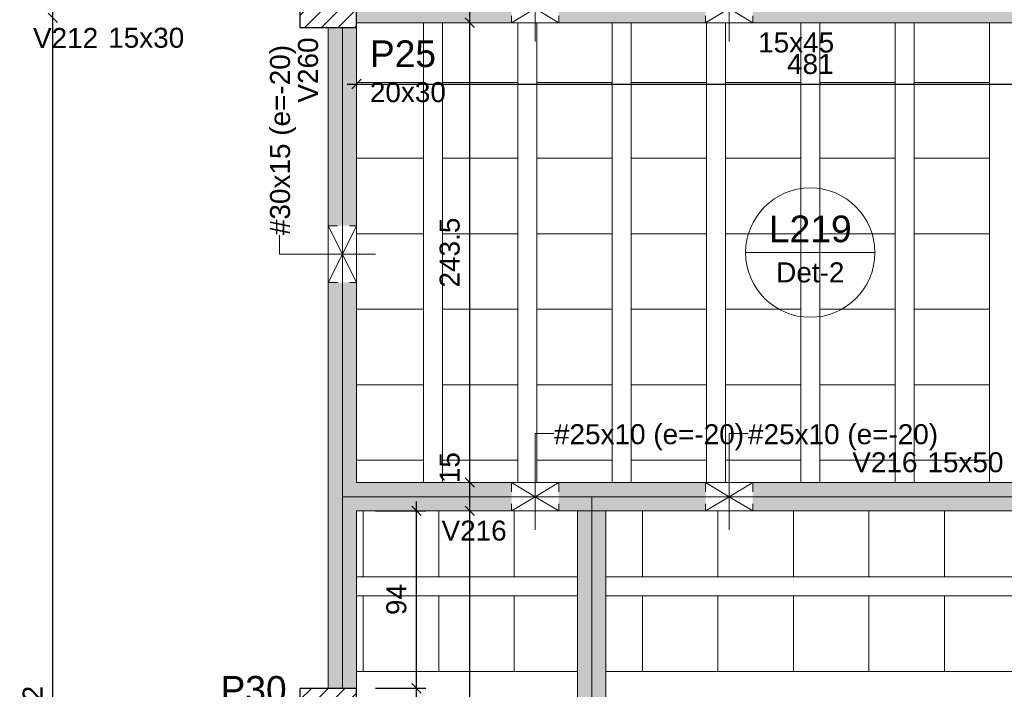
# Model space of a CAD drawing. Header units: millimetres. Extents: x 0 to 119, y 0 to 84.
# Tile 36 of 42: x 67 to 77, y 53 to 60. Entities that reach past the tile are written whole.
import ezdxf

# ---------------------------------------------------------------- set-up
doc = ezdxf.new("R2010")
doc.units = ezdxf.units.MM
doc.header["$MEASUREMENT"] = 0
doc.linetypes.add('DOT', pattern=[0.635, 0, -0.635])
doc.linetypes.add('NULL', pattern=[0])
doc.layers.get('0').update_dxf_attribs({"lineweight": 18})
for name, color, linetype, lineweight in [('FO-Aberturas', 7, 'Continuous', 5), ('FO-Cotas', 5, 'Continuous', 5), ('FO-Eixos', 5, 'Continuous', 5), ('FO-Hachura pilar que passa', 19, 'Continuous', 5), ('FO-Hachura viga', 43, 'Continuous', 5), ('FO-Hachuras das lajes', 1, 'Continuous', 20), ('FO-Pilares', 4, 'Continuous', 30), ('FO-Textos das lajes', 3, 'Continuous', 20), ('FO-Textos das vigas', 7, 'Continuous', 5), ('FO-Textos dos pilares', 7, 'Continuous', 5), ('FO-Vigas', 1, 'Continuous', 20)]:
    doc.layers.add(name, color=color, linetype=linetype, lineweight=lineweight)
doc.styles.add('Arial', font='txt')
doc.dimstyles.new('UM_50.000000', dxfattribs={"dimtxt": 0.18, "dimasz": 0.1, "dimexe": 0.1, "dimexo": 0.2, "dimgap": 0, "dimtad": 1, "dimtih": 1, "dimtoh": 1, "dimdec": 1, "dimlfac": 50, "dimzin": 0, "dimdsep": 46, "dimtxsty": 'Standard', "dimcen": 0.09, "dimdle": 0.1, "dimadec": 1, "dimazin": 2, "dimtfac": 1, "dimtdec": 4, "dimtofl": 0, "dimtmove": 0, "dimatfit": 3, "dimfxl": 1, "dimtolj": 1, "dimarcsym": 0})

# ---------------------------------------------------------------- blocks, each defined once
blk = doc.blocks.new('_Oblique')
at = {"color": 0, "linetype": 'ByBlock', "lineweight": -2}
blk.add_line((-0.5, -0.5), (0.5, 0.5), dxfattribs=at)
blk = doc.blocks.new('*D122')
at = {"layer": 'Defpoints', "color": 0}
for p in [(70.317, 59.269), (79.937, 59.269), (79.937, 59.269)]:
    blk.add_point(p, dxfattribs=at)
at = {"layer": 'FO-Cotas', "color": 0, "lineweight": -2}
blk.add_line((70.217, 59.269), (80.037, 59.269), dxfattribs=at)
at = {"layer": 'FO-Cotas', "color": 0, "lineweight": -2, "xscale": 0.1, "yscale": 0.1, "zscale": 0.1, "rotation": 180}
blk.add_blockref('_Oblique', (70.317, 59.269), dxfattribs=at)
at = {"layer": 'FO-Cotas', "color": 0, "lineweight": -2, "xscale": 0.1, "yscale": 0.1, "zscale": 0.1}
blk.add_blockref('_Oblique', (79.937, 59.269), dxfattribs=at)
at = {"layer": 'FO-Cotas', "color": 7, "insert": (75.127, 59.48), "char_height": 0.2118, "attachment_point": 5, "rotation": 0.0057, "style": 'Arial'}
blk.add_mtext('\\A1;481', dxfattribs=at)
blk = doc.blocks.new('*D217')
at = {"layer": 'Defpoints', "color": 0}
for p in [(67.097, 59.969), (67.097, 59.969), (67.097, 45.329)]:
    blk.add_point(p, dxfattribs=at)
at = {"layer": 'FO-Cotas', "color": 0, "lineweight": -2}
blk.add_line((67.097, 45.229), (67.097, 60.069), dxfattribs=at)
at = {"layer": 'FO-Cotas', "color": 0, "lineweight": -2, "xscale": 0.1, "yscale": 0.1, "zscale": 0.1}
for p, rotation in [((67.097, 59.969), 90), ((67.097, 45.329), 270)]:
    blk.add_blockref('_Oblique', p, dxfattribs=dict(at, rotation=rotation))
at = {"layer": 'FO-Cotas', "color": 7, "insert": (66.885, 52.649), "char_height": 0.2118, "attachment_point": 5, "rotation": 90, "style": 'Arial'}
blk.add_mtext('\\A1;732', dxfattribs=at)
blk = doc.blocks.new('*D218')
at = {"layer": 'Defpoints', "color": 0}
for p in [(67.097, 60.269), (67.097, 60.269), (67.097, 59.969)]:
    blk.add_point(p, dxfattribs=at)
at = {"layer": 'FO-Cotas', "color": 0, "lineweight": -2}
blk.add_line((67.097, 59.869), (67.097, 60.369), dxfattribs=at)
at = {"layer": 'FO-Cotas', "color": 0, "lineweight": -2, "xscale": 0.1, "yscale": 0.1, "zscale": 0.1}
for p, rotation in [((67.097, 60.269), 90), ((67.097, 59.969), 270)]:
    blk.add_blockref('_Oblique', p, dxfattribs=dict(at, rotation=rotation))
at = {"layer": 'FO-Cotas', "color": 7, "insert": (66.885, 60.426), "char_height": 0.2118, "attachment_point": 5, "rotation": 90, "style": 'Arial'}
blk.add_mtext('\\A1;15', dxfattribs=at)
blk = doc.blocks.new('*D229')
at = {"layer": 'Defpoints', "color": 0}
for p in [(71.517, 54.749), (71.517, 54.749), (71.517, 44.949)]:
    blk.add_point(p, dxfattribs=at)
at = {"layer": 'FO-Cotas', "color": 0, "lineweight": -2}
blk.add_line((71.517, 44.849), (71.517, 54.849), dxfattribs=at)
at = {"layer": 'FO-Cotas', "color": 0, "lineweight": -2, "xscale": 0.1, "yscale": 0.1, "zscale": 0.1}
for p, rotation in [((71.517, 54.749), 90), ((71.517, 44.949), 270)]:
    blk.add_blockref('_Oblique', p, dxfattribs=dict(at, rotation=rotation))
at = {"layer": 'FO-Cotas', "color": 7, "insert": (71.305, 49.849), "char_height": 0.2118, "attachment_point": 5, "rotation": 90, "style": 'Arial'}
blk.add_mtext('\\A1;490', dxfattribs=at)
blk = doc.blocks.new('*D230')
at = {"layer": 'Defpoints', "color": 0}
for p in [(71.517, 55.049), (71.517, 55.049), (71.517, 54.749)]:
    blk.add_point(p, dxfattribs=at)
at = {"layer": 'FO-Cotas', "color": 0, "lineweight": -2}
blk.add_line((71.517, 54.649), (71.517, 55.149), dxfattribs=at)
at = {"layer": 'FO-Cotas', "color": 0, "lineweight": -2, "xscale": 0.1, "yscale": 0.1, "zscale": 0.1}
for p, rotation in [((71.517, 55.049), 90), ((71.517, 54.749), 270)]:
    blk.add_blockref('_Oblique', p, dxfattribs=dict(at, rotation=rotation))
at = {"layer": 'FO-Cotas', "color": 7, "insert": (71.305, 55.206), "char_height": 0.2118, "attachment_point": 5, "rotation": 90, "style": 'Arial'}
blk.add_mtext('\\A1;15', dxfattribs=at)
blk = doc.blocks.new('*D231')
at = {"layer": 'Defpoints', "color": 0}
for p in [(71.517, 59.919), (71.517, 59.919), (71.517, 55.049)]:
    blk.add_point(p, dxfattribs=at)
at = {"layer": 'FO-Cotas', "color": 0, "lineweight": -2}
blk.add_line((71.517, 54.949), (71.517, 60.019), dxfattribs=at)
at = {"layer": 'FO-Cotas', "color": 0, "lineweight": -2, "xscale": 0.1, "yscale": 0.1, "zscale": 0.1}
for p, rotation in [((71.517, 59.919), 90), ((71.517, 55.049), 270)]:
    blk.add_blockref('_Oblique', p, dxfattribs=dict(at, rotation=rotation))
at = {"layer": 'FO-Cotas', "color": 7, "insert": (71.305, 57.484), "char_height": 0.2118, "attachment_point": 5, "rotation": 90, "style": 'Arial'}
blk.add_mtext('\\A1;243.5', dxfattribs=at)
blk = doc.blocks.new('*D232')
at = {"layer": 'Defpoints', "color": 0}
for p in [(71.517, 60.219), (71.517, 60.219), (71.517, 59.919)]:
    blk.add_point(p, dxfattribs=at)
at = {"layer": 'FO-Cotas', "color": 0, "lineweight": -2}
blk.add_line((71.517, 59.819), (71.517, 60.319), dxfattribs=at)
at = {"layer": 'FO-Cotas', "color": 0, "lineweight": -2, "xscale": 0.1, "yscale": 0.1, "zscale": 0.1}
for p, rotation in [((71.517, 60.219), 90), ((71.517, 59.919), 270)]:
    blk.add_blockref('_Oblique', p, dxfattribs=dict(at, rotation=rotation))
at = {"layer": 'FO-Cotas', "color": 7, "insert": (71.305, 60.376), "char_height": 0.2118, "attachment_point": 5, "rotation": 90, "style": 'Arial'}
blk.add_mtext('\\A1;15', dxfattribs=at)
blk = doc.blocks.new('*D259')
at = {"layer": 'Defpoints', "color": 0}
for p in [(70.317, 54.749), (70.952, 54.749), (70.317, 52.869)]:
    blk.add_point(p, dxfattribs=at)
at = {"layer": 'FO-Cotas', "color": 0, "lineweight": -2}
for p, q in [((70.952, 52.769), (70.952, 54.849)), ((70.517, 54.749), (71.052, 54.749)), ((70.517, 52.869), (71.052, 52.869))]:
    blk.add_line(p, q, dxfattribs=at)
at = {"layer": 'FO-Cotas', "color": 0, "lineweight": -2, "xscale": 0.1, "yscale": 0.1, "zscale": 0.1}
for p, rotation in [((70.952, 54.749), 90), ((70.952, 52.869), 270)]:
    blk.add_blockref('_Oblique', p, dxfattribs=dict(at, rotation=rotation))
at = {"layer": 'FO-Cotas', "color": 7, "insert": (70.74, 53.809), "char_height": 0.2118, "attachment_point": 5, "rotation": 90, "style": 'Arial'}
blk.add_mtext('\\A1;94', dxfattribs=at)

msp = doc.modelspace()

# ---------------------------------------------------------------- hatches: boundary and pattern name
at = {"layer": 'FO-Hachura pilar que passa', "linetype": 'Continuous'}
h = msp.add_hatch(dxfattribs=at)
h.set_pattern_fill('ANSI31', color=19, style=0)
h.paths.add_polyline_path([(69.7166, 60.2685), (69.7166, 60.0685), (69.7166, 59.8685), (70.0166, 59.8685), (70.3166, 59.8685), (70.3166, 60.0685), (70.3166, 60.2685), (70.0166, 60.2685)])
h = msp.add_hatch(dxfattribs=at)
h.set_pattern_fill('ANSI31', color=19, style=0)
h.paths.add_polyline_path([(69.7166, 52.8685), (69.7166, 52.6685), (69.7166, 52.4685), (70.0166, 52.4685), (70.3166, 52.4685), (70.3166, 52.6685), (70.3166, 52.8685), (70.0166, 52.8685)])
at = {"layer": 'FO-Hachura viga', "linetype": 'Continuous'}
for points in [[(71.96, 60.2183), (71.96, 60.2183), (70.3166, 60.2183), (70.3166, 59.9183), (71.96, 59.9183), (71.96, 60.2183)], [(72.46, 59.9183), (72.46, 59.9183), (74.017, 59.9183), (74.017, 60.2183), (72.46, 60.2183), (72.46, 59.9183)], [(74.517, 59.9183), (74.517, 59.9183), (79.6372, 59.9183), (79.6372, 60.2183), (74.517, 60.2183), (74.517, 59.9183)], [(70.3166, 59.8683), (70.3166, 59.8683), (70.0166, 59.8683), (70.0166, 57.7683), (70.3166, 57.7683), (70.3166, 59.8683)], [(70.0166, 57.1683), (70.0166, 57.1683), (70.0166, 54.8983), (70.1666, 54.8983), (70.3166, 55.0485), (70.3166, 57.1683), (70.0166, 57.1683)], [(71.96, 55.0483), (71.96, 55.0483), (70.3166, 55.0485), (70.1666, 54.8983), (70.3166, 54.7483), (71.96, 54.7483), (71.96, 55.0483)], [(72.46, 54.7483), (72.46, 54.7483), (72.81, 54.7483), (72.81, 55.0483), (72.46, 55.0483), (72.46, 54.7483)], [(74.017, 55.0483), (74.017, 55.0483), (72.81, 55.0483), (72.81, 54.7483), (74.017, 54.7483), (74.017, 55.0483)], [(74.517, 54.7483), (74.517, 54.7483), (79.937, 54.7483), (80.087, 54.8983), (79.937, 55.0483), (74.517, 55.0483), (74.517, 54.7483)], [(70.3166, 54.7483), (70.3166, 54.7483), (70.1666, 54.8983), (70.0166, 54.8983), (70.0166, 52.8685), (70.3166, 52.8685), (70.3166, 54.7483)], [(72.96, 54.7483), (72.96, 54.7483), (72.81, 54.8983), (72.66, 54.7483), (72.66, 47.3285), (72.96, 47.3285), (72.96, 54.7483)]]:
    msp.add_hatch(color=43, dxfattribs=at).paths.add_polyline_path(points)

# ---------------------------------------------------------------- linework, layer by layer
at = {"layer": 'FO-Aberturas'}
for p, q in [((71.96, 59.9185), (72.21, 60.0685)), ((72.21, 60.0685), (72.21, 59.7185)), ((72.46, 59.9185), (72.21, 60.0685)), ((74.017, 59.9185), (74.267, 60.0685)), ((74.267, 60.0685), (74.267, 59.7185)), ((74.517, 59.9185), (74.267, 60.0685)), ((70.0166, 57.7685), (70.1666, 57.4685)), ((70.3166, 57.7685), (70.1666, 57.4685)), ((69.499, 57.4685), (69.499, 57.6685)), ((69.817, 57.4685), (69.499, 57.4685)), ((70.1666, 57.4685), (69.8166, 57.4685)), ((70.0166, 57.1685), (70.1666, 57.4685)), ((70.1666, 57.4685), (70.5166, 57.4685)), ((70.3166, 57.1685), (70.1666, 57.4685)), ((72.21, 55.2485), (72.21, 55.5665)), ((72.21, 55.5665), (72.41, 55.5665)), ((74.267, 55.2485), (74.267, 55.5665)), ((74.267, 55.5665), (74.467, 55.5665)), ((72.21, 54.8985), (72.21, 55.2485)), ((74.267, 54.8985), (74.267, 55.2485)), ((71.96, 55.0485), (72.21, 54.8985)), ((72.46, 55.0485), (72.21, 54.8985)), ((74.017, 55.0485), (74.267, 54.8985)), ((74.517, 55.0485), (74.267, 54.8985)), ((71.96, 54.7485), (72.21, 54.8985)), ((72.21, 54.8985), (72.21, 54.5485)), ((72.46, 54.7485), (72.21, 54.8985)), ((74.017, 54.7485), (74.267, 54.8985)), ((74.267, 54.8985), (74.267, 54.5485)), ((74.517, 54.7485), (74.267, 54.8985))]:
    msp.add_line(p, q, dxfattribs=at)
at = {"layer": 'FO-Eixos'}
for p, q in [((70.1666, 57.4685), (70.1666, 59.8685)), ((70.1666, 54.8985), (70.1666, 57.4685)), ((70.1666, 52.8685), (70.1666, 54.8985)), ((70.1666, 54.8985), (72.21, 54.8985)), ((72.21, 54.8985), (72.81, 54.8985)), ((72.81, 54.8985), (74.267, 54.8985)), ((72.81, 47.1285), (72.81, 54.8985)), ((74.267, 54.8985), (80.087, 54.8985))]:
    msp.add_line(p, q, dxfattribs=at)
for points in [[(70.317, 59.2835), (71.027, 59.2835), (71.027, 59.9185)], [(71.227, 59.9185), (71.227, 59.2835), (72.027, 59.2835), (72.027, 59.9185)], [(72.227, 59.9185), (72.227, 59.2835), (73.027, 59.2835), (73.027, 59.9185)], [(73.227, 59.9185), (73.227, 59.2835), (74.027, 59.2835), (74.027, 59.9185)], [(74.227, 59.9185), (74.227, 59.2835), (75.027, 59.2835), (75.027, 59.9185)], [(75.227, 59.9185), (75.227, 59.2835), (76.027, 59.2835), (76.027, 59.9185)], [(76.227, 59.9185), (76.227, 59.2835), (77.027, 59.2835), (77.027, 59.9185)], [(70.317, 58.4835), (71.027, 58.4835), (71.027, 59.2835), (70.317, 59.2835)], [(70.317, 57.6835), (71.027, 57.6835), (71.027, 58.4835), (70.317, 58.4835)], [(70.317, 56.8835), (71.027, 56.8835), (71.027, 57.6835), (70.317, 57.6835)], [(70.317, 56.0835), (71.027, 56.0835), (71.027, 56.8835), (70.317, 56.8835)], [(70.317, 55.2835), (71.027, 55.2835), (71.027, 56.0835), (70.317, 56.0835)], [(70.388, 54.7485), (70.388, 54.0485), (71.188, 54.0485), (71.188, 54.7485)], [(71.188, 54.7485), (71.188, 54.0485), (71.988, 54.0485), (71.988, 54.7485)], [(71.988, 54.7485), (71.988, 54.0485), (72.66, 54.0485)], [(72.96, 54.0485), (73.349, 54.0485), (73.349, 54.7485)], [(73.349, 54.7485), (73.349, 54.0485), (74.148, 54.0485), (74.148, 54.7485)], [(74.148, 54.7485), (74.148, 54.0485), (74.948, 54.0485), (74.948, 54.7485)], [(74.948, 54.7485), (74.948, 54.0485), (75.748, 54.0485), (75.748, 54.7485)], [(75.748, 54.7485), (75.748, 54.0485), (76.549, 54.0485), (76.549, 54.7485)], [(76.549, 54.7485), (76.549, 54.0485), (77.349, 54.0485), (77.349, 54.7485)], [(72.66, 53.8485), (71.988, 53.8485), (71.988, 53.0485), (72.66, 53.0485)], [(72.96, 53.0485), (73.349, 53.0485), (73.349, 53.8485), (72.96, 53.8485)]]:
    msp.add_lwpolyline(points, dxfattribs=at)
for points in [[(72.027, 58.4835), (72.027, 59.2835), (71.227, 59.2835), (71.227, 58.4835), (72.027, 58.4835)], [(73.027, 58.4835), (73.027, 59.2835), (72.227, 59.2835), (72.227, 58.4835), (73.027, 58.4835)], [(74.027, 58.4835), (74.027, 59.2835), (73.227, 59.2835), (73.227, 58.4835), (74.027, 58.4835)], [(75.027, 58.4835), (75.027, 59.2835), (74.227, 59.2835), (74.227, 58.4835), (75.027, 58.4835)], [(76.027, 58.4835), (76.027, 59.2835), (75.227, 59.2835), (75.227, 58.4835), (76.027, 58.4835)], [(77.027, 58.4835), (77.027, 59.2835), (76.227, 59.2835), (76.227, 58.4835), (77.027, 58.4835)], [(72.027, 57.6835), (72.027, 58.4835), (71.227, 58.4835), (71.227, 57.6835), (72.027, 57.6835)], [(73.027, 57.6835), (73.027, 58.4835), (72.227, 58.4835), (72.227, 57.6835), (73.027, 57.6835)], [(74.027, 57.6835), (74.027, 58.4835), (73.227, 58.4835), (73.227, 57.6835), (74.027, 57.6835)], [(75.027, 57.6835), (75.027, 58.4835), (74.227, 58.4835), (74.227, 57.6835), (75.027, 57.6835)], [(76.027, 57.6835), (76.027, 58.4835), (75.227, 58.4835), (75.227, 57.6835), (76.027, 57.6835)], [(77.027, 57.6835), (77.027, 58.4835), (76.227, 58.4835), (76.227, 57.6835), (77.027, 57.6835)], [(72.027, 56.8835), (72.027, 57.6835), (71.227, 57.6835), (71.227, 56.8835), (72.027, 56.8835)], [(73.027, 56.8835), (73.027, 57.6835), (72.227, 57.6835), (72.227, 56.8835), (73.027, 56.8835)], [(74.027, 56.8835), (74.027, 57.6835), (73.227, 57.6835), (73.227, 56.8835), (74.027, 56.8835)], [(75.027, 56.8835), (75.027, 57.6835), (74.227, 57.6835), (74.227, 56.8835), (75.027, 56.8835)], [(76.027, 56.8835), (76.027, 57.6835), (75.227, 57.6835), (75.227, 56.8835), (76.027, 56.8835)], [(77.027, 56.8835), (77.027, 57.6835), (76.227, 57.6835), (76.227, 56.8835), (77.027, 56.8835)], [(72.027, 56.0835), (72.027, 56.8835), (71.227, 56.8835), (71.227, 56.0835), (72.027, 56.0835)], [(73.027, 56.0835), (73.027, 56.8835), (72.227, 56.8835), (72.227, 56.0835), (73.027, 56.0835)], [(74.027, 56.0835), (74.027, 56.8835), (73.227, 56.8835), (73.227, 56.0835), (74.027, 56.0835)], [(75.027, 56.0835), (75.027, 56.8835), (74.227, 56.8835), (74.227, 56.0835), (75.027, 56.0835)], [(76.027, 56.0835), (76.027, 56.8835), (75.227, 56.8835), (75.227, 56.0835), (76.027, 56.0835)], [(77.027, 56.0835), (77.027, 56.8835), (76.227, 56.8835), (76.227, 56.0835), (77.027, 56.0835)], [(72.027, 55.2835), (72.027, 56.0835), (71.227, 56.0835), (71.227, 55.2835), (72.027, 55.2835)], [(73.027, 55.2835), (73.027, 56.0835), (72.227, 56.0835), (72.227, 55.2835), (73.027, 55.2835)], [(74.027, 55.2835), (74.027, 56.0835), (73.227, 56.0835), (73.227, 55.2835), (74.027, 55.2835)], [(75.027, 55.2835), (75.027, 56.0835), (74.227, 56.0835), (74.227, 55.2835), (75.027, 55.2835)], [(76.027, 55.2835), (76.027, 56.0835), (75.227, 56.0835), (75.227, 55.2835), (76.027, 55.2835)], [(77.027, 55.2835), (77.027, 56.0835), (76.227, 56.0835), (76.227, 55.2835), (77.027, 55.2835)], [(70.388, 53.0485), (71.188, 53.0485), (71.188, 53.8485), (70.388, 53.8485), (70.388, 53.0485)], [(71.188, 53.0485), (71.988, 53.0485), (71.988, 53.8485), (71.188, 53.8485), (71.188, 53.0485)], [(73.349, 53.0485), (74.148, 53.0485), (74.148, 53.8485), (73.349, 53.8485), (73.349, 53.0485)], [(74.148, 53.0485), (74.948, 53.0485), (74.948, 53.8485), (74.148, 53.8485), (74.148, 53.0485)], [(74.948, 53.0485), (75.748, 53.0485), (75.748, 53.8485), (74.948, 53.8485), (74.948, 53.0485)], [(75.748, 53.0485), (76.549, 53.0485), (76.549, 53.8485), (75.748, 53.8485), (75.748, 53.0485)], [(76.549, 53.0485), (77.349, 53.0485), (77.349, 53.8485), (76.549, 53.8485), (76.549, 53.0485)]]:
    msp.add_lwpolyline(points, close=True, dxfattribs=at)
at = {"layer": 'FO-Hachuras das lajes'}
for p, q in [((71.027, 59.8685), (71.027, 59.9185)), ((71.227, 59.8685), (71.227, 59.9185)), ((72.027, 59.8685), (72.027, 59.9185)), ((72.227, 59.8685), (72.227, 59.9185)), ((73.027, 59.8685), (73.027, 59.9185)), ((73.227, 59.8685), (73.227, 59.9185)), ((74.027, 59.8685), (74.027, 59.9185)), ((74.227, 59.8685), (74.227, 59.9185)), ((75.027, 59.8685), (75.027, 59.9185)), ((75.227, 59.8685), (75.227, 59.9185)), ((76.027, 59.8685), (76.027, 59.9185)), ((76.227, 59.8685), (76.227, 59.9185)), ((77.027, 59.8685), (77.027, 59.9185)), ((71.027, 55.0485), (71.027, 59.8685)), ((71.227, 55.0485), (71.227, 59.8685)), ((72.027, 55.0485), (72.027, 59.8685)), ((72.227, 55.0485), (72.227, 59.8685)), ((73.027, 55.0485), (73.027, 59.8685)), ((73.227, 55.0485), (73.227, 59.8685)), ((74.027, 55.0485), (74.027, 59.8685)), ((74.227, 55.0485), (74.227, 59.8685)), ((75.027, 55.0485), (75.027, 59.8685)), ((75.227, 55.0485), (75.227, 59.8685)), ((76.027, 55.0485), (76.027, 59.8685)), ((76.227, 55.0485), (76.227, 59.8685)), ((77.027, 55.0485), (77.027, 59.8685)), ((70.317, 54.0485), (72.66, 54.0485)), ((72.96, 54.0485), (79.637, 54.0485)), ((70.317, 53.8485), (72.66, 53.8485)), ((72.96, 53.8485), (79.637, 53.8485)), ((70.317, 53.0485), (72.66, 53.0485)), ((72.96, 53.0485), (79.637, 53.0485))]:
    msp.add_line(p, q, dxfattribs=at)
at = {"layer": 'FO-Pilares'}
for points in [[(69.7166, 60.2685), (69.7166, 60.0685), (69.7166, 59.8685), (70.0166, 59.8685), (70.3166, 59.8685), (70.3166, 60.0685), (70.3166, 60.2685), (70.0166, 60.2685), (69.7166, 60.2685)], [(69.7166, 52.8685), (69.7166, 52.6685), (69.7166, 52.4685), (70.0166, 52.4685), (70.3166, 52.4685), (70.3166, 52.6685), (70.3166, 52.8685), (70.0166, 52.8685), (69.7166, 52.8685)]]:
    msp.add_lwpolyline(points, close=True, dxfattribs=at)
at = {"layer": 'FO-Textos das lajes'}
msp.add_line((74.4414, 57.4835), (75.8122, 57.4835), dxfattribs=at)
msp.add_circle((75.1268, 57.4835), 0.6854, dxfattribs=at)
at = {"layer": 'FO-Vigas', "linetype": 'DOT', "ltscale": 0.2}
for p, q in [((71.96, 60.2185), (71.96, 59.9185)), ((72.46, 60.2185), (72.46, 59.9185)), ((74.017, 60.2185), (74.017, 59.9185)), ((74.517, 60.2185), (74.517, 59.9185)), ((70.0166, 57.7685), (70.3166, 57.7685)), ((70.0166, 57.1685), (70.3166, 57.1685)), ((71.96, 55.0485), (71.96, 54.7485)), ((72.46, 55.0485), (72.46, 54.7485)), ((74.017, 55.0485), (74.017, 54.7485)), ((74.517, 55.0485), (74.517, 54.7485))]:
    msp.add_line(p, q, dxfattribs=at)
at = {"layer": 'FO-Vigas'}
for p, q in [((70.3166, 59.9185), (72.21, 59.9185)), ((72.21, 59.9185), (74.267, 59.9185)), ((74.267, 59.9185), (79.6372, 59.9185)), ((70.0166, 57.4685), (70.0166, 59.8685)), ((70.3166, 57.4685), (70.3166, 59.8685)), ((70.0166, 54.8985), (70.0166, 57.4685)), ((70.3166, 55.0485), (70.3166, 57.4685)), ((70.3166, 55.0485), (72.21, 55.0485)), ((72.21, 55.0485), (72.81, 55.0485)), ((72.81, 55.0485), (74.267, 55.0485)), ((74.267, 55.0485), (79.937, 55.0485)), ((70.0166, 52.8685), (70.0166, 54.8985)), ((70.3166, 52.8685), (70.3166, 54.7485)), ((70.3166, 54.7485), (72.21, 54.7485)), ((72.21, 54.7485), (72.81, 54.7485)), ((72.66, 47.1285), (72.66, 54.7485)), ((72.81, 54.7485), (74.267, 54.7485)), ((72.96, 47.1285), (72.96, 54.7485)), ((74.267, 54.7485), (79.937, 54.7485))]:
    msp.add_line(p, q, dxfattribs=at)

# ---------------------------------------------------------------- texts
at = {"layer": 'FO-Textos das lajes', "linetype": 'NULL', "attachment_point": 8, "line_spacing_factor": 0.798, "style": 'Arial'}
for s, insert, char_height, width in [('L219', (75.127, 57.5897), 0.2824, 1.735195), ('Det-2', (75.127, 57.1654), 0.2118, 1.418281)]:
    msp.add_mtext(s, dxfattribs=dict(at, insert=insert, char_height=char_height, width=width))
at = {"layer": 'FO-Textos das vigas', "linetype": 'NULL', "char_height": 0.2118, "line_spacing_factor": 0.798, "style": 'Arial'}
for s, insert, width, attachment_point in [('V212', (67.578, 59.6504), 1.354561, 9), ('15x30', (67.684, 59.6504), 1.580273, 7), ('15x45', (74.977, 59.6004), 1.580273, 8), ('#25x10 (e=-20)', (72.41, 55.3905), 3.949834, 7), ('#25x10 (e=-20)', (74.467, 55.3905), 3.949834, 7), ('V216', (76.263, 55.1544), 1.354561, 9), ('15x50', (76.369, 55.1544), 1.580273, 7), ('V216', (71.563, 54.4304), 1.354561, 8)]:
    msp.add_mtext(s, dxfattribs=dict(at, insert=insert, width=width, attachment_point=attachment_point))
at = {"layer": 'FO-Textos das vigas', "linetype": 'NULL', "char_height": 0.2118, "rotation": 90.00021, "line_spacing_factor": 0.798, "style": 'Arial'}
for s, insert, width, attachment_point in [('V260', (69.9111, 59.7625), 1.354561, 9), ('#30x15 (e=-20)', (69.675, 57.6685), 3.949834, 7)]:
    msp.add_mtext(s, dxfattribs=dict(at, insert=insert, width=width, attachment_point=attachment_point))
at = {"layer": 'FO-Textos dos pilares', "linetype": 'NULL', "line_spacing_factor": 0.798, "style": 'Arial'}
for s, insert, char_height, width, attachment_point in [('P25', (70.458, 59.4447), 0.2824, 1.387852, 7), ('20x30', (70.458, 59.0744), 0.2118, 1.580273, 7), ('P30', (69.576, 52.7127), 0.2824, 1.387852, 9)]:
    msp.add_mtext(s, dxfattribs=dict(at, insert=insert, char_height=char_height, width=width, attachment_point=attachment_point))

# ---------------------------------------------------------------- dimensions: what is measured, and where the dimension line sits
at = {"layer": 'FO-Cotas'}
for base, p1, p2, override, picture, middle in [((67.0966, 60.2685), (67.0966, 59.9685), (67.0966, 60.2685), {"dimtxt": 0.2118, "dimasz": 0.1, "dimexe": 0.1, "dimexo": 0.2, "dimtad": 1, "dimtih": 0, "dimtoh": 0, "dimdec": 1, "dimlfac": 50, "dimzin": 8, "dimtxsty": 'Arial', "dimblk": 'Oblique', "dimblk1": 'Oblique', "dimblk2": 'Oblique', "dimsah": 1, "dimdle": 0.1, "dimse1": 1, "dimse2": 1, "dimclrt": 7, "dimadec": 1, "dimazin": 3, "dimtmove": 2, "dimldrblk": 'Oblique'}, '*D218', (66.8848, 60.4258)), ((71.5166, 60.2185), (71.5166, 59.9185), (71.5166, 60.2185), {"dimtxt": 0.2118, "dimasz": 0.1, "dimexe": 0.1, "dimexo": 0.2, "dimtad": 1, "dimtih": 0, "dimtoh": 0, "dimdec": 1, "dimlfac": 50, "dimzin": 8, "dimtxsty": 'Arial', "dimblk": 'Oblique', "dimblk1": 'Oblique', "dimblk2": 'Oblique', "dimsah": 1, "dimdle": 0.1, "dimse1": 1, "dimse2": 1, "dimclrt": 7, "dimadec": 1, "dimazin": 3, "dimtmove": 2, "dimldrblk": 'Oblique'}, '*D232', (71.3048, 60.3758)), ((67.0966, 59.9685), (67.0966, 45.3285), (67.0966, 59.9685), {"dimtxt": 0.2118, "dimasz": 0.1, "dimexe": 0.1, "dimexo": 0.2, "dimtad": 1, "dimtih": 0, "dimtoh": 0, "dimdec": 1, "dimlfac": 50, "dimzin": 8, "dimtxsty": 'Arial', "dimblk": 'Oblique', "dimblk1": 'Oblique', "dimblk2": 'Oblique', "dimsah": 1, "dimdle": 0.1, "dimse1": 1, "dimse2": 1, "dimclrt": 7, "dimadec": 1, "dimazin": 3, "dimtmove": 2, "dimldrblk": 'Oblique'}, '*D217', (66.8848, 52.6485)), ((71.5166, 59.9185), (71.5166, 55.0485), (71.5166, 59.9185), {"dimtxt": 0.2118, "dimasz": 0.1, "dimexe": 0.1, "dimexo": 0.2, "dimtad": 1, "dimtih": 0, "dimtoh": 0, "dimdec": 1, "dimlfac": 50, "dimzin": 8, "dimtxsty": 'Arial', "dimblk": 'Oblique', "dimblk1": 'Oblique', "dimblk2": 'Oblique', "dimsah": 1, "dimdle": 0.1, "dimse1": 1, "dimse2": 1, "dimclrt": 7, "dimadec": 1, "dimazin": 3, "dimtmove": 2, "dimldrblk": 'Oblique'}, '*D231', (71.3048, 57.4835)), ((71.5166, 55.0485), (71.5166, 54.7485), (71.5166, 55.0485), {"dimtxt": 0.2118, "dimasz": 0.1, "dimexe": 0.1, "dimexo": 0.2, "dimtad": 1, "dimtih": 0, "dimtoh": 0, "dimdec": 1, "dimlfac": 50, "dimzin": 8, "dimtxsty": 'Arial', "dimblk": 'Oblique', "dimblk1": 'Oblique', "dimblk2": 'Oblique', "dimsah": 1, "dimdle": 0.1, "dimse1": 1, "dimse2": 1, "dimclrt": 7, "dimadec": 1, "dimazin": 3, "dimtmove": 2, "dimldrblk": 'Oblique'}, '*D230', (71.3048, 55.2058)), ((70.952, 54.7485), (70.3166, 52.8685), (70.3166, 54.7485), {"dimtxt": 0.2118, "dimasz": 0.1, "dimexe": 0.1, "dimexo": 0.2, "dimtad": 1, "dimtih": 0, "dimtoh": 0, "dimdec": 1, "dimlfac": 50, "dimzin": 8, "dimtxsty": 'Arial', "dimblk": 'Oblique', "dimblk1": 'Oblique', "dimblk2": 'Oblique', "dimsah": 1, "dimdle": 0.1, "dimse1": 0, "dimse2": 0, "dimclrt": 7, "dimadec": 1, "dimazin": 3, "dimtmove": 2, "dimldrblk": 'Oblique'}, '*D259', (70.7402, 53.8085)), ((71.5166, 54.7485), (71.5166, 44.9485), (71.5166, 54.7485), {"dimtxt": 0.2118, "dimasz": 0.1, "dimexe": 0.1, "dimexo": 0.2, "dimtad": 1, "dimtih": 0, "dimtoh": 0, "dimdec": 1, "dimlfac": 50, "dimzin": 8, "dimtxsty": 'Arial', "dimblk": 'Oblique', "dimblk1": 'Oblique', "dimblk2": 'Oblique', "dimsah": 1, "dimdle": 0.1, "dimse1": 1, "dimse2": 1, "dimclrt": 7, "dimadec": 1, "dimazin": 3, "dimtmove": 2, "dimldrblk": 'Oblique'}, '*D229', (71.3048, 49.8485))]:
    dim = msp.add_linear_dim(base=base, p1=p1, p2=p2, angle=90, dimstyle='UM_50.000000', override=override, dxfattribs=at)
    dim.commit()
    dim.dimension.update_dxf_attribs({"geometry": picture, "text_midpoint": middle, "dimtype": 160, "text_rotation": 90})
dim = msp.add_linear_dim(base=(79.937, 59.2685), p1=(70.3166, 59.2685), p2=(79.937, 59.2685), dimstyle='UM_50.000000', override={"dimtxt": 0.2118, "dimasz": 0.1, "dimexe": 0.1, "dimexo": 0.2, "dimtad": 1, "dimtih": 0, "dimtoh": 0, "dimdec": 1, "dimlfac": 50, "dimzin": 8, "dimtxsty": 'Arial', "dimblk": 'Oblique', "dimblk1": 'Oblique', "dimblk2": 'Oblique', "dimsah": 1, "dimdle": 0.1, "dimse1": 1, "dimse2": 1, "dimclrt": 7, "dimadec": 1, "dimazin": 3, "dimtmove": 2, "dimldrblk": 'Oblique'}, dxfattribs=at)
dim.commit()
dim.dimension.update_dxf_attribs({"geometry": '*D122', "text_midpoint": (75.1268, 59.4803), "dimtype": 160, "text_rotation": 0.00573})

doc.saveas('drawing.dxf')
